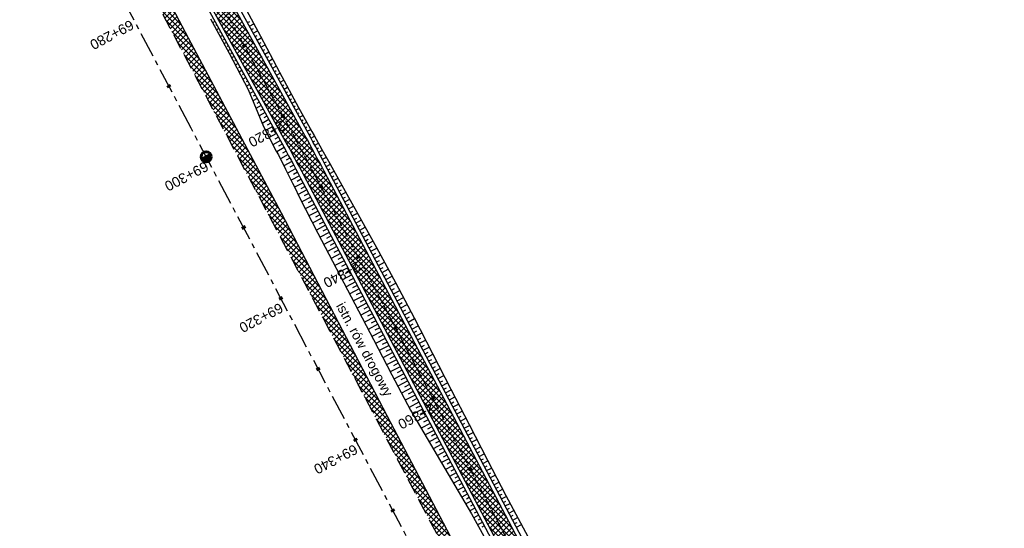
# Model space of a CAD drawing. Header units: metres. Extents: x 7529682 to 7533704, y 5721210 to 5727842.
# Tile 22 of 64: x 7530998 to 7531121, y 5725257 to 5725321. Entities that reach past the tile are written whole.
import ezdxf

# ---------------------------------------------------------------- set-up
doc = ezdxf.new("R2010")
doc.units = ezdxf.units.M
doc.linetypes.add('CENTER', pattern=[50.8, 31.75, -6.35, 6.35, -6.35])
doc.linetypes.add('HIDDEN', pattern=[9.525, 6.35, -3.175])
for name, color, linetype in [('C-DROGI-SYTUACJA-ETYKIETY', 7, 'Continuous'), ('D-hatch-pobocza', 131, 'Continuous'), ('D-pobocza', 7, 'Continuous'), ('D-skarpa', 7, 'Continuous'), ('D-skarpa-kreskowanie', 7, 'Continuous')]:
    doc.layers.add(name, color=color, linetype=linetype)
doc.layers.add('D-hatch-ciag-pieszo-rowerowy', color=7, linetype='Continuous', lineweight=13, true_color=0xff9f80)
for name, color, linetype, lineweight in [('D-krawędzie', 7, 'Continuous', 30), ('D-obrzeża', 7, 'Continuous', 30), ('D-opisy', 7, 'Continuous', 30), ('D-oś', 10, 'CENTER', 30)]:
    doc.layers.add(name, color=color, linetype=linetype, lineweight=lineweight)
doc.layers.add('poprzeczki', color=7, linetype='Continuous', true_color=0x0000c7)
doc.styles.get("Standard").update_dxf_attribs({"font": 'arial.ttf'})
pattern_1 = [(45, (0, 0), (-0.33675960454, 0.33675960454), []), (135, (0, 0), (-0.33675960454, -0.33675960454), [])]

# ---------------------------------------------------------------- blocks, each defined once
blk = doc.blocks.new('kilometraz')
at = {"linetype": 'ByBlock', "lineweight": -2}
blk.add_hatch(color=0, dxfattribs=at).paths.add_polyline_path([(0, -0.28125, 0.41421356), (0.28125, 0, 0.41421356), (0, 0.28125)])
at = {"color": 0, "linetype": 'ByBlock', "lineweight": -2}
blk.add_line((0, 0.28125), (0, -0.28125), dxfattribs=at)
blk.add_circle((0, 0), 0.28125, dxfattribs=at)
blk = doc.blocks.new('AeccTickLine')
at = {"color": 0, "linetype": 'ByBlock', "lineweight": -2}
blk.add_line((0, 1), (0, -1), dxfattribs=at)

msp = doc.modelspace()

# ---------------------------------------------------------------- hatches: boundary and pattern name
at = {"layer": 'D-hatch-ciag-pieszo-rowerowy'}
h = msp.add_hatch(dxfattribs=at)
h.set_pattern_fill('ANSI37', color=256, scale=0.15, style=0)
h.set_pattern_definition(pattern_1)
h.paths.add_polyline_path([(7531004.68, 5725360.68), (7531003.47, 5725360.29), (7531020.53, 5725328, 0.004067), (7531022.84, 5725323.71), (7531032.81, 5725305.57, -0.004228), (7531035.21, 5725301.1), (7531043.69, 5725285.03), (7531044.82, 5725285.57), (7531036.31, 5725301.7, 0.004228), (7531033.91, 5725306.16), (7531023.95, 5725324.3, -0.004067), (7531021.63, 5725328.6)])
h.paths.add_polyline_path([(7531003.47, 5725360.29), (7531002.27, 5725359.89), (7531019.43, 5725327.41, 0.004067), (7531021.74, 5725323.12), (7531031.71, 5725304.98, -0.004228), (7531034.11, 5725300.51), (7531042.56, 5725284.5), (7531043.69, 5725285.03), (7531035.21, 5725301.1, 0.004228), (7531032.81, 5725305.57), (7531022.84, 5725323.71, -0.004067), (7531020.53, 5725328)])
h = msp.add_hatch(dxfattribs=at)
h.set_pattern_fill('ANSI37', color=256, scale=0.15, style=0)
h.set_pattern_definition(pattern_1)
h.paths.add_polyline_path([(7531044.82, 5725285.57), (7531043.69, 5725285.03), (7531059.94, 5725254.22, -0.004401), (7531062.37, 5725249.53), (7531071.71, 5725231.04, 0.004122), (7531073.98, 5725226.64), (7531080.59, 5725214.07), (7531081.74, 5725214.58), (7531075.09, 5725227.22, -0.004122), (7531072.82, 5725231.61), (7531063.48, 5725250.1, 0.004401), (7531061.05, 5725254.8)])
h.paths.add_polyline_path([(7531043.69, 5725285.03), (7531042.56, 5725284.5), (7531058.83, 5725253.65, -0.004401), (7531061.26, 5725248.96), (7531070.6, 5725230.47, 0.004122), (7531072.86, 5725226.07), (7531079.44, 5725213.57), (7531080.59, 5725214.07), (7531073.98, 5725226.64, -0.004122), (7531071.71, 5725231.04), (7531062.37, 5725249.53, 0.004401), (7531059.94, 5725254.22)])
at = {"layer": 'D-hatch-pobocza'}
h = msp.add_hatch(dxfattribs=at)
h.set_pattern_fill('ANSI37', color=256, scale=0.15, style=0)
h.set_pattern_definition(pattern_1)
h.paths.add_polyline_path([(7531057.01, 5725246.72), (7531044.19, 5725271.11), (7531030.97, 5725296.42), (7531019.37, 5725318.31), (7531007.54, 5725340.71), (7530994.47, 5725365.47), (7530982.58, 5725387.65), (7530971.81, 5725408.22), (7530959.96, 5725430.76), (7530944.54, 5725460.14), (7530935.92, 5725477.07), (7530923.1, 5725500.31), (7530908, 5725529.49), (7530889.66, 5725563.38), (7530889.59, 5725561.26), (7530918.17, 5725507.18), (7530950.16, 5725446.31), (7530993.42, 5725364.26), (7531022.77, 5725308.72), (7531053.81, 5725249.87), (7531081.17, 5725197.87), (7531103.9, 5725154.54), (7531128.12, 5725108.45), (7531149.32, 5725068.21), (7531151.44, 5725067.36), (7531152, 5725067.29), (7531141.2, 5725086.69), (7531129.87, 5725108.78), (7531118.46, 5725130.11), (7531107.39, 5725151.39), (7531095.36, 5725174.01), (7531083.61, 5725196.49), (7531071.56, 5725218.8)])

# ---------------------------------------------------------------- linework, layer by layer
at = {"layer": 'D-krawędzie', "linetype": 'HIDDEN', "ltscale": 0.3, "flags": 128}
msp.add_lwpolyline([(7530572.01, 5726166.06), (7530599.74, 5726113.52), (7530641.56, 5726032.01), (7530660.96, 5725995.07), (7530689.13, 5725941.54), (7530707.34, 5725907.03), (7530725.26, 5725873.09), (7530743.97, 5725837.65), (7530770.53, 5725787.12), (7530787.86, 5725754.27), (7530809.9, 5725712.54), (7530824.74, 5725684.39), (7530840.86, 5725653.69), (7530860.68, 5725616.15), (7530865.28, 5725607.39), (7530878.05, 5725583.08), (7530918.17, 5725507.18), (7530950.16, 5725446.31), (7530993.42, 5725364.26), (7531022.77, 5725308.72), (7531053.81, 5725249.87), (7531081.17, 5725197.87), (7531103.9, 5725154.54), (7531128.12, 5725108.45), (7531149.3, 5725068.25), (7531167.38, 5725033.77), (7531197.16, 5724976.99), (7531228.15, 5724918.03), (7531253.15, 5724870.49), (7531286.8, 5724806.65), (7531306.74, 5724768.66), (7531335.09, 5724714.65), (7531357.32, 5724672.44), (7531373.64, 5724641.45), (7531392.16, 5724606), (7531418.48, 5724555.85), (7531439.73, 5724515.58), (7531476.36, 5724446.19), (7531491.8, 5724416.76), (7531531.9, 5724339.93), (7531557.23, 5724291.66), (7531569.85, 5724267.58), (7531591.38, 5724226.55), (7531610, 5724191.1), (7531616.88, 5724178), (7531629.98, 5724153.03), (7531641.01, 5724132.02), (7531664.91, 5724087.62), (7531677.64, 5724064.79), (7531683.11, 5724054.99), (7531686.75, 5724048.18), (7531695.45, 5724031.7), (7531703.75, 5724015.92), (7531709.21, 5724005.51), (7531719.39, 5723986.15), (7531726.3, 5723973), (7531732.74, 5723960.74), (7531735.13, 5723956.19)], dxfattribs=at)
at = {"layer": 'D-obrzeża'}
for points in [[(7531164.32, 5725069.74), (7531163.36, 5725071.53), (7531162.18, 5725071.11, -0.373479), (7531159.74, 5725072.06), (7531157.82, 5725075.71, 0.068604), (7531155.43, 5725079.04), (7531152.26, 5725082.38, -0.075217), (7531147.13, 5725089.74), (7531137.49, 5725109.26, 0.008945), (7531132.57, 5725118.8), (7531111.23, 5725158.4), (7531088.49, 5725201.74), (7531075.09, 5725227.22, -0.004122), (7531072.82, 5725231.61), (7531063.48, 5725250.1, 0.004401), (7531061.05, 5725254.8), (7531036.31, 5725301.7, 0.004228), (7531033.91, 5725306.16), (7531023.95, 5725324.3, -0.004067)], [(7531021.74, 5725323.12), (7531031.71, 5725304.98, -0.004228), (7531034.11, 5725300.51), (7531058.83, 5725253.65, -0.004401), (7531061.26, 5725248.96), (7531070.6, 5725230.47, 0.004122), (7531072.86, 5725226.07), (7531086.28, 5725200.58), (7531109.01, 5725157.24), (7531130.34, 5725117.67, -0.009012), (7531135.3, 5725108.06), (7531145.04, 5725088.32, 0.075286), (7531150.17, 5725080.95), (7531153.38, 5725077.57, -0.068604), (7531155.77, 5725074.24), (7531156.91, 5725072.06), (7531159.32, 5725067.48)]]:
    msp.add_lwpolyline(points, format="xyb", dxfattribs=at)
at = {"layer": 'D-oś', "ltscale": 0.1}
msp.add_lwpolyline([(7531164.28, 5725032.14), (7531146.2, 5725066.62), (7531125.03, 5725106.82), (7531100.8, 5725152.91), (7531078.07, 5725196.25), (7531050.71, 5725248.24), (7531019.67, 5725307.08), (7530990.32, 5725362.63), (7530947.07, 5725444.68), (7530915.08, 5725505.55), (7530874.95, 5725581.45)], dxfattribs=at)
at = {"layer": 'D-oś', "ltscale": 0.03}
msp.add_lwpolyline([(7531022.84, 5725323.71), (7531032.81, 5725305.57, -0.004228), (7531035.21, 5725301.1), (7531059.94, 5725254.22, -0.004401), (7531062.37, 5725249.53), (7531071.71, 5725231.04, 0.004122), (7531073.98, 5725226.64), (7531073.98, 5725226.64), (7531087.38, 5725201.16), (7531110.12, 5725157.82), (7531131.46, 5725118.23, -0.008978), (7531136.4, 5725108.66), (7531146.08, 5725089.03, 0.075252), (7531151.22, 5725081.67), (7531154.31, 5725078.4, -0.068936), (7531156.87, 5725074.83), (7531166.99, 5725055.55, -0.068732)], format="xyb", dxfattribs=at)
at = {"layer": 'D-pobocza'}
msp.add_lwpolyline([(7531149.32, 5725068.21), (7531151.44, 5725067.36), (7531152, 5725067.29), (7531141.2, 5725086.69), (7531129.87, 5725108.78), (7531118.46, 5725130.11), (7531107.39, 5725151.39), (7531095.36, 5725174.01), (7531083.61, 5725196.49), (7531071.56, 5725218.8), (7531057.01, 5725246.72), (7531044.19, 5725271.11), (7531030.97, 5725296.42), (7531019.37, 5725318.31), (7531007.54, 5725340.71), (7530994.47, 5725365.47), (7530982.58, 5725387.65), (7530971.81, 5725408.22), (7530959.96, 5725430.76), (7530944.54, 5725460.14), (7530935.92, 5725477.07), (7530923.1, 5725500.31), (7530908, 5725529.49), (7530889.66, 5725563.38)], dxfattribs=at)
for points in [[(7531164.78, 5725069.95), (7531163.59, 5725072.15), (7531162.01, 5725071.58, -0.373479), (7531160.18, 5725072.3), (7531158.23, 5725076, 0.068604), (7531155.84, 5725079.33), (7531152.68, 5725082.67, -0.075201), (7531147.55, 5725090.03), (7531137.93, 5725109.51, 0.008929), (7531133.02, 5725119.03), (7531111.67, 5725158.63), (7531088.93, 5725201.97), (7531075.53, 5725227.45, -0.004122), (7531073.26, 5725231.84), (7531063.92, 5725250.33, 0.004401), (7531061.5, 5725255.03), (7531036.75, 5725301.93, 0.004228), (7531034.35, 5725306.4), (7531024.39, 5725324.54, -0.004067)], [(7531021.3, 5725322.88), (7531031.27, 5725304.74, -0.004228), (7531033.67, 5725300.27), (7531058.39, 5725253.42, -0.004401), (7531060.81, 5725248.73), (7531070.15, 5725230.24, 0.004122), (7531072.42, 5725225.84), (7531085.83, 5725200.34), (7531108.57, 5725157.01), (7531129.89, 5725117.44, -0.009025), (7531134.86, 5725107.82), (7531144.62, 5725088.04, 0.075299), (7531149.75, 5725080.67), (7531152.97, 5725077.27, -0.068604), (7531155.36, 5725073.94), (7531156.47, 5725071.83), (7531158.84, 5725067.32)]]:
    msp.add_lwpolyline(points, format="xyb", dxfattribs=at)
at = {"layer": 'D-skarpa', "linetype": 'Continuous'}
msp.add_lwpolyline([(7531026.04, 5725322.9), (7531028.35, 5725318.59), (7531030.74, 5725314.07), (7531033.09, 5725309.66), (7531034.78, 5725306.65), (7531035.05, 5725306.17), (7531036.04, 5725304.41), (7531037.03, 5725302.66), (7531037.29, 5725302.2), (7531042.85, 5725292.15), (7531045.24, 5725287.76), (7531047.58, 5725283.34), (7531049.87, 5725278.89), (7531052.14, 5725274.44), (7531054.43, 5725270), (7531056.73, 5725265.56), (7531059.04, 5725261.12), (7531062.11, 5725255.37, -0.003818)], format="xyb", dxfattribs=at)
msp.add_lwpolyline([(7531022.1, 5725320.73), (7531024.42, 5725316.43), (7531026.81, 5725311.91), (7531028.72, 5725307.26), (7531030.33, 5725304.21), (7531030.59, 5725303.72), (7531031.49, 5725301.96), (7531032.37, 5725300.19), (7531032.6, 5725299.72), (7531033.24, 5725298.39), (7531035.53, 5725293.94), (7531040.17, 5725285.09), (7531042.49, 5725280.66), (7531044.78, 5725276.21), (7531047.12, 5725271.79), (7531054.75, 5725258.86), (7531057.16, 5725254.48)], dxfattribs=at)
at = {"layer": 'D-skarpa-kreskowanie', "linetype": 'Continuous'}
for p, q in [((7531022.66, 5725320.41, 107.94), (7531022.36, 5725320.25, 107.71)), ((7531026.73, 5725320.27, 108.08), (7531027.01, 5725320.42, 107.87)), ((7531022.9, 5725319.97, 107.94), (7531022.75, 5725319.89, 107.83)), ((7531023.14, 5725319.54, 107.94), (7531022.84, 5725319.37, 107.71)), ((7531026.97, 5725319.83, 108.08), (7531027.52, 5725320.13, 107.66)), ((7531027.21, 5725319.39, 108.08), (7531027.48, 5725319.54, 107.87)), ((7531027.45, 5725318.96, 108.08), (7531027.99, 5725319.25, 107.67)), ((7531023.38, 5725319.1, 107.95), (7531023.23, 5725319.01, 107.83)), ((7531023.62, 5725318.66, 107.95), (7531023.31, 5725318.49, 107.71)), ((7531023.86, 5725318.22, 107.95), (7531023.71, 5725318.13, 107.83)), ((7531027.69, 5725318.52, 108.08), (7531027.96, 5725318.66, 107.88)), ((7531027.93, 5725318.08, 108.08), (7531028.46, 5725318.37, 107.68)), ((7531024.1, 5725317.78, 107.95), (7531023.79, 5725317.61, 107.71)), ((7531024.34, 5725317.34, 107.95), (7531024.18, 5725317.26, 107.83)), ((7531024.58, 5725316.91, 107.95), (7531024.26, 5725316.73, 107.71)), ((7531028.17, 5725317.64, 108.08), (7531028.44, 5725317.78, 107.89)), ((7531028.41, 5725317.2, 108.08), (7531028.93, 5725317.49, 107.69)), ((7531028.66, 5725316.76, 108.08), (7531028.91, 5725316.9, 107.89)), ((7531024.83, 5725316.47, 107.95), (7531024.66, 5725316.38, 107.83)), ((7531025.07, 5725316.03, 107.95), (7531024.73, 5725315.85, 107.7)), ((7531025.31, 5725315.59, 107.95), (7531025.14, 5725315.5, 107.82)), ((7531028.9, 5725316.33, 108.08), (7531029.4, 5725316.6, 107.7)), ((7531029.14, 5725315.89, 108.08), (7531029.38, 5725316.02, 107.9)), ((7531029.38, 5725315.45, 108.08), (7531029.86, 5725315.72, 107.71)), ((7531025.55, 5725315.15, 107.95), (7531025.2, 5725314.96, 107.69)), ((7531025.79, 5725314.71, 107.95), (7531025.61, 5725314.62, 107.82)), ((7531026.03, 5725314.28, 107.95), (7531025.67, 5725314.08, 107.68)), ((7531029.62, 5725315.01, 108.08), (7531029.86, 5725315.14, 107.9)), ((7531029.86, 5725314.57, 108.08), (7531030.33, 5725314.83, 107.72)), ((7531030.1, 5725314.13, 108.08), (7531030.33, 5725314.26, 107.91)), ((7531026.27, 5725313.84, 107.95), (7531026.09, 5725313.74, 107.81)), ((7531026.51, 5725313.4, 107.95), (7531026.14, 5725313.19, 107.67)), ((7531030.34, 5725313.7, 108.08), (7531030.8, 5725313.95, 107.73)), ((7531030.58, 5725313.26, 108.08), (7531030.81, 5725313.38, 107.91)), ((7531030.82, 5725312.82, 108.08), (7531031.27, 5725313.07, 107.74)), ((7531026.75, 5725312.96, 107.95), (7531026.56, 5725312.86, 107.81)), ((7531026.99, 5725312.52, 107.95), (7531026.6, 5725312.31, 107.66)), ((7531027.23, 5725312.09, 107.95), (7531027.03, 5725311.98, 107.8)), ((7531031.06, 5725312.38, 108.08), (7531031.28, 5725312.5, 107.92)), ((7531031.3, 5725311.94, 108.08), (7531031.74, 5725312.18, 107.75)), ((7531027.47, 5725311.65, 107.95), (7531027.02, 5725311.4, 107.61)), ((7531027.95, 5725310.77, 107.95), (7531027.41, 5725310.47, 107.54)), ((7531027.71, 5725311.21, 107.95), (7531027.46, 5725311.07, 107.76)), ((7531031.54, 5725311.51, 108.08), (7531031.76, 5725311.62, 107.92)), ((7531031.79, 5725311.07, 108.08), (7531032.21, 5725311.3, 107.76)), ((7531032.03, 5725310.63, 108.08), (7531032.24, 5725310.74, 107.92)), ((7531028.44, 5725309.89, 107.95), (7531027.79, 5725309.54, 107.46)), ((7531028.2, 5725310.33, 107.95), (7531027.9, 5725310.17, 107.73)), ((7531028.68, 5725309.46, 107.95), (7531028.33, 5725309.26, 107.69)), ((7531032.27, 5725310.19, 108.08), (7531032.68, 5725310.42, 107.77)), ((7531032.51, 5725309.75, 108.08), (7531032.71, 5725309.87, 107.93)), ((7531032.75, 5725309.31, 108.08), (7531033.16, 5725309.54, 107.77)), ((7531028.92, 5725309.02, 107.95), (7531028.17, 5725308.61, 107.38)), ((7531029.4, 5725308.14, 107.95), (7531028.55, 5725307.67, 107.31)), ((7531029.16, 5725308.58, 107.95), (7531028.76, 5725308.36, 107.65)), ((7531032.99, 5725308.88, 108.08), (7531033.2, 5725308.99, 107.93)), ((7531033.23, 5725308.44, 108.08), (7531033.65, 5725308.67, 107.77)), ((7531033.47, 5725308, 108.08), (7531033.68, 5725308.12, 107.92)), ((7531029.88, 5725307.27, 107.95), (7531028.98, 5725306.77, 107.27)), ((7531029.64, 5725307.7, 107.95), (7531029.19, 5725307.46, 107.61)), ((7531033.71, 5725307.56, 108.08), (7531034.14, 5725307.8, 107.76)), ((7531033.95, 5725307.12, 108.08), (7531034.17, 5725307.24, 107.92)), ((7531034.19, 5725306.69, 108.08), (7531034.63, 5725306.92, 107.75)), ((7531030.36, 5725306.39, 107.95), (7531029.45, 5725305.89, 107.26)), ((7531030.12, 5725306.83, 107.95), (7531029.67, 5725306.58, 107.61)), ((7531030.6, 5725305.95, 107.95), (7531030.14, 5725305.7, 107.6)), ((7531034.43, 5725306.25, 108.08), (7531034.65, 5725306.37, 107.92)), ((7531034.67, 5725305.81, 108.08), (7531035.12, 5725306.05, 107.74)), ((7531030.84, 5725305.51, 107.95), (7531029.91, 5725305, 107.25)), ((7531031.33, 5725304.64, 107.95), (7531030.38, 5725304.12, 107.23)), ((7531031.08, 5725305.07, 107.95), (7531030.62, 5725304.82, 107.6)), ((7531034.91, 5725305.37, 108.08), (7531035.14, 5725305.49, 107.91)), ((7531035.15, 5725304.93, 108.08), (7531035.61, 5725305.18, 107.73)), ((7531035.39, 5725304.49, 108.08), (7531035.62, 5725304.62, 107.9)), ((7531031.8, 5725303.76, 107.95), (7531030.84, 5725303.23, 107.22)), ((7531031.57, 5725304.2, 107.95), (7531031.09, 5725303.94, 107.59)), ((7531032.04, 5725303.32, 107.95), (7531031.55, 5725303.05, 107.58)), ((7531035.63, 5725304.05, 108.08), (7531036.1, 5725304.31, 107.72)), ((7531035.86, 5725303.61, 108.08), (7531036.11, 5725303.74, 107.9)), ((7531036.1, 5725303.17, 108.08), (7531036.59, 5725303.43, 107.71)), ((7531032.28, 5725302.88, 107.95), (7531031.29, 5725302.35, 107.21)), ((7531032.75, 5725302, 107.95), (7531031.74, 5725301.46, 107.19)), ((7531032.52, 5725302.44, 107.95), (7531032.02, 5725302.17, 107.58)), ((7531036.33, 5725302.73, 108.08), (7531036.59, 5725302.86, 107.89)), ((7531036.57, 5725302.29, 108.08), (7531037.09, 5725302.56, 107.69)), ((7531036.8, 5725301.84, 108.08), (7531037.06, 5725301.98, 107.88)), ((7531033.23, 5725301.12, 107.95), (7531032.19, 5725300.56, 107.17)), ((7531032.99, 5725301.56, 107.95), (7531032.48, 5725301.28, 107.57)), ((7531037.03, 5725301.4, 108.08), (7531037.57, 5725301.68, 107.68)), ((7531037.27, 5725300.96, 108.08), (7531037.54, 5725301.1, 107.88)), ((7531037.5, 5725300.52, 108.08), (7531038.05, 5725300.81, 107.67)), ((7531033.69, 5725300.23, 107.95), (7531032.62, 5725299.67, 107.15)), ((7531033.46, 5725300.67, 107.95), (7531032.93, 5725300.4, 107.55)), ((7531033.93, 5725299.79, 107.95), (7531033.38, 5725299.5, 107.54)), ((7531037.73, 5725300.07, 108.08), (7531038.02, 5725300.22, 107.87)), ((7531037.97, 5725299.63, 108.08), (7531038.54, 5725299.93, 107.65)), ((7531034.16, 5725299.35, 107.95), (7531033.06, 5725298.77, 107.12)), ((7531034.63, 5725298.46, 107.95), (7531033.51, 5725297.87, 107.11)), ((7531034.39, 5725298.91, 107.95), (7531033.83, 5725298.61, 107.53)), ((7531038.2, 5725299.19, 108.08), (7531038.49, 5725299.34, 107.86)), ((7531038.43, 5725298.75, 108.08), (7531039.02, 5725299.06, 107.64)), ((7531038.67, 5725298.31, 108.08), (7531038.97, 5725298.46, 107.86)), ((7531035.09, 5725297.58, 107.95), (7531033.96, 5725296.98, 107.1)), ((7531034.86, 5725298.02, 107.95), (7531034.3, 5725297.72, 107.53)), ((7531035.33, 5725297.14, 107.95), (7531034.76, 5725296.84, 107.52)), ((7531038.9, 5725297.86, 108.08), (7531039.51, 5725298.18, 107.62)), ((7531039.13, 5725297.42, 108.08), (7531039.44, 5725297.58, 107.85)), ((7531039.37, 5725296.98, 108.08), (7531039.99, 5725297.31, 107.61)), ((7531035.56, 5725296.69, 107.95), (7531034.42, 5725296.09, 107.09)), ((7531036.03, 5725295.81, 107.95), (7531034.88, 5725295.21, 107.09)), ((7531035.79, 5725296.25, 107.95), (7531035.22, 5725295.95, 107.52)), ((7531039.6, 5725296.54, 108.08), (7531039.92, 5725296.7, 107.84)), ((7531039.83, 5725296.09, 108.08), (7531040.48, 5725296.43, 107.6)), ((7531040.07, 5725295.65, 108.08), (7531040.39, 5725295.82, 107.84)), ((7531036.49, 5725294.93, 107.95), (7531035.34, 5725294.32, 107.08)), ((7531036.26, 5725295.37, 107.95), (7531035.69, 5725295.06, 107.52)), ((7531040.3, 5725295.21, 108.08), (7531040.96, 5725295.56, 107.58)), ((7531040.53, 5725294.77, 108.08), (7531040.87, 5725294.94, 107.83)), ((7531040.77, 5725294.33, 108.08), (7531041.45, 5725294.68, 107.57)), ((7531036.96, 5725294.04, 107.95), (7531035.8, 5725293.43, 107.08)), ((7531036.73, 5725294.48, 107.95), (7531036.15, 5725294.18, 107.52)), ((7531037.19, 5725293.6, 107.95), (7531036.61, 5725293.29, 107.51)), ((7531041, 5725293.88, 108.08), (7531041.34, 5725294.06, 107.82)), ((7531041.23, 5725293.44, 108.08), (7531041.93, 5725293.81, 107.56)), ((7531037.43, 5725293.16, 107.95), (7531036.27, 5725292.54, 107.08)), ((7531037.89, 5725292.27, 107.95), (7531036.73, 5725291.66, 107.07)), ((7531037.66, 5725292.71, 107.95), (7531037.08, 5725292.41, 107.51)), ((7531041.47, 5725293, 108.08), (7531041.82, 5725293.18, 107.82)), ((7531041.7, 5725292.56, 108.08), (7531042.41, 5725292.93, 107.54)), ((7531041.93, 5725292.11, 108.08), (7531042.3, 5725292.3, 107.81)), ((7531038.36, 5725291.39, 107.95), (7531037.19, 5725290.77, 107.07)), ((7531038.13, 5725291.83, 107.95), (7531037.54, 5725291.52, 107.51)), ((7531038.59, 5725290.95, 107.95), (7531038.01, 5725290.64, 107.51)), ((7531042.17, 5725291.67, 108.08), (7531042.9, 5725292.06, 107.53)), ((7531042.4, 5725291.23, 108.08), (7531042.77, 5725291.42, 107.8)), ((7531042.63, 5725290.79, 108.08), (7531043.38, 5725291.18, 107.52)), ((7531038.83, 5725290.5, 107.95), (7531037.66, 5725289.89, 107.07)), ((7531039.06, 5725290.06, 107.95), (7531038.48, 5725289.75, 107.51)), ((7531042.87, 5725290.35, 108.08), (7531043.24, 5725290.54, 107.8)), ((7531043.1, 5725289.9, 108.08), (7531043.86, 5725290.3, 107.51)), ((7531043.33, 5725289.46, 108.08), (7531043.71, 5725289.66, 107.79)), ((7531039.29, 5725289.62, 107.95), (7531038.12, 5725289, 107.07)), ((7531039.76, 5725288.73, 107.95), (7531038.59, 5725288.12, 107.07)), ((7531039.53, 5725289.18, 107.95), (7531038.94, 5725288.87, 107.51)), ((7531043.57, 5725289.02, 108.08), (7531044.34, 5725289.42, 107.5)), ((7531043.8, 5725288.58, 108.08), (7531044.19, 5725288.78, 107.79)), ((7531044.03, 5725288.13, 108.08), (7531044.81, 5725288.55, 107.49)), ((7531040.23, 5725287.85, 107.95), (7531039.05, 5725287.23, 107.07)), ((7531039.99, 5725288.29, 107.95), (7531039.41, 5725287.98, 107.51)), ((7531040.46, 5725287.41, 107.95), (7531039.87, 5725287.1, 107.51)), ((7531044.27, 5725287.69, 108.08), (7531044.66, 5725287.9, 107.79)), ((7531044.5, 5725287.25, 108.08), (7531045.29, 5725287.67, 107.48)), ((7531040.69, 5725286.97, 107.95), (7531039.52, 5725286.34, 107.06)), ((7531041.16, 5725286.08, 107.95), (7531039.98, 5725285.46, 107.06)), ((7531040.93, 5725286.52, 107.95), (7531040.34, 5725286.21, 107.51)), ((7531044.73, 5725286.81, 108.08), (7531045.13, 5725287.02, 107.78)), ((7531044.97, 5725286.36, 108.08), (7531045.76, 5725286.78, 107.48)), ((7531045.2, 5725285.92, 108.08), (7531045.6, 5725286.13, 107.78)), ((7531041.63, 5725285.2, 107.95), (7531040.44, 5725284.57, 107.06)), ((7531041.39, 5725285.64, 107.95), (7531040.8, 5725285.33, 107.51)), ((7531041.86, 5725284.75, 107.95), (7531041.27, 5725284.44, 107.5)), ((7531045.43, 5725285.48, 108.08), (7531046.23, 5725285.9, 107.48)), ((7531045.67, 5725285.04, 108.08), (7531046.06, 5725285.25, 107.78)), ((7531045.9, 5725284.6, 108.08), (7531046.7, 5725285.02, 107.48)), ((7531042.09, 5725284.31, 107.95), (7531040.91, 5725283.69, 107.06)), ((7531042.33, 5725283.87, 107.95), (7531041.73, 5725283.56, 107.5)), ((7531046.13, 5725284.15, 108.08), (7531046.53, 5725284.36, 107.78)), ((7531046.37, 5725283.71, 108.08), (7531047.16, 5725284.13, 107.48)), ((7531046.6, 5725283.27, 108.08), (7531047, 5725283.48, 107.78)), ((7531042.56, 5725283.43, 107.95), (7531041.37, 5725282.8, 107.05)), ((7531043.03, 5725282.54, 107.95), (7531041.83, 5725281.91, 107.05)), ((7531042.79, 5725282.99, 107.95), (7531042.2, 5725282.67, 107.5)), ((7531046.83, 5725282.83, 108.08), (7531047.63, 5725283.25, 107.48)), ((7531047.07, 5725282.38, 108.08), (7531047.46, 5725282.59, 107.78)), ((7531047.3, 5725281.94, 108.08), (7531048.09, 5725282.36, 107.49)), ((7531043.49, 5725281.66, 107.95), (7531042.29, 5725281.03, 107.05)), ((7531043.26, 5725282.1, 107.95), (7531042.66, 5725281.79, 107.5)), ((7531043.73, 5725281.22, 107.95), (7531043.13, 5725280.9, 107.5)), ((7531047.53, 5725281.5, 108.08), (7531047.92, 5725281.71, 107.79)), ((7531047.77, 5725281.06, 108.08), (7531048.54, 5725281.47, 107.49)), ((7531043.96, 5725280.77, 107.95), (7531042.75, 5725280.14, 107.04)), ((7531044.43, 5725279.89, 107.95), (7531043.21, 5725279.25, 107.04)), ((7531044.19, 5725280.33, 107.95), (7531043.59, 5725280.01, 107.5)), ((7531048, 5725280.62, 108.08), (7531048.39, 5725280.82, 107.79)), ((7531048.23, 5725280.17, 108.08), (7531049, 5725280.58, 107.5)), ((7531048.47, 5725279.73, 108.08), (7531048.85, 5725279.93, 107.79)), ((7531044.89, 5725279.01, 107.95), (7531043.67, 5725278.36, 107.03)), ((7531044.66, 5725279.45, 107.95), (7531044.05, 5725279.13, 107.49)), ((7531045.13, 5725278.56, 107.95), (7531044.51, 5725278.24, 107.49)), ((7531048.7, 5725279.29, 108.08), (7531049.46, 5725279.69, 107.51)), ((7531048.93, 5725278.85, 108.08), (7531049.31, 5725279.05, 107.8)), ((7531049.17, 5725278.4, 108.08), (7531049.91, 5725278.8, 107.52)), ((7531045.36, 5725278.12, 107.95), (7531044.13, 5725277.47, 107.03)), ((7531045.59, 5725277.68, 107.95), (7531044.98, 5725277.35, 107.49)), ((7531049.4, 5725277.96, 108.08), (7531049.77, 5725278.16, 107.8)), ((7531049.63, 5725277.52, 108.08), (7531050.37, 5725277.91, 107.53)), ((7531045.83, 5725277.24, 107.95), (7531044.59, 5725276.58, 107.02)), ((7531046.29, 5725276.35, 107.95), (7531045.05, 5725275.7, 107.02)), ((7531046.06, 5725276.79, 107.95), (7531045.44, 5725276.47, 107.48)), ((7531049.87, 5725277.08, 108.08), (7531050.23, 5725277.27, 107.81)), ((7531050.1, 5725276.64, 108.08), (7531050.82, 5725277.02, 107.54)), ((7531050.33, 5725276.19, 108.08), (7531050.69, 5725276.38, 107.81)), ((7531050.57, 5725275.75, 108.08), (7531051.28, 5725276.13, 107.54)), ((7531046.76, 5725275.47, 107.95), (7531045.52, 5725274.82, 107.02)), ((7531046.53, 5725275.91, 107.95), (7531045.91, 5725275.58, 107.48)), ((7531046.99, 5725275.02, 107.95), (7531046.37, 5725274.7, 107.48)), ((7531050.8, 5725275.31, 108.08), (7531051.15, 5725275.49, 107.81)), ((7531051.03, 5725274.87, 108.08), (7531051.73, 5725275.24, 107.55)), ((7531047.22, 5725274.58, 107.95), (7531045.99, 5725273.93, 107.02)), ((7531047.69, 5725273.7, 107.95), (7531046.46, 5725273.05, 107.02)), ((7531047.46, 5725274.14, 107.95), (7531046.84, 5725273.82, 107.49)), ((7531051.27, 5725274.42, 108.08), (7531051.61, 5725274.61, 107.82)), ((7531051.5, 5725273.98, 108.08), (7531052.19, 5725274.34, 107.56)), ((7531051.73, 5725273.54, 108.08), (7531052.07, 5725273.72, 107.82)), ((7531048.16, 5725272.81, 107.95), (7531046.93, 5725272.16, 107.02)), ((7531047.92, 5725273.26, 107.95), (7531047.31, 5725272.93, 107.49)), ((7531051.97, 5725273.1, 108.08), (7531052.64, 5725273.46, 107.57)), ((7531052.2, 5725272.66, 108.08), (7531052.54, 5725272.83, 107.83)), ((7531052.43, 5725272.21, 108.08), (7531053.1, 5725272.57, 107.57)), ((7531048.62, 5725271.93, 107.95), (7531047.42, 5725271.29, 107.04)), ((7531048.39, 5725272.37, 107.95), (7531047.78, 5725272.05, 107.49)), ((7531048.86, 5725271.49, 107.95), (7531048.27, 5725271.17, 107.5)), ((7531052.67, 5725271.77, 108.08), (7531053, 5725271.95, 107.83)), ((7531052.9, 5725271.33, 108.08), (7531053.56, 5725271.68, 107.58)), ((7531049.09, 5725271.04, 107.95), (7531047.93, 5725270.43, 107.07)), ((7531049.56, 5725270.16, 107.95), (7531048.44, 5725269.57, 107.1)), ((7531049.32, 5725270.6, 107.95), (7531048.75, 5725270.3, 107.52)), ((7531053.13, 5725270.89, 108.08), (7531053.46, 5725271.06, 107.83)), ((7531053.37, 5725270.44, 108.08), (7531054.02, 5725270.79, 107.59)), ((7531053.6, 5725270, 108.08), (7531053.92, 5725270.17, 107.83)), ((7531050.02, 5725269.28, 107.95), (7531048.94, 5725268.71, 107.14)), ((7531049.79, 5725269.72, 107.95), (7531049.24, 5725269.43, 107.53)), ((7531050.26, 5725268.83, 107.95), (7531049.73, 5725268.55, 107.55)), ((7531053.83, 5725269.56, 108.08), (7531054.48, 5725269.9, 107.59)), ((7531054.07, 5725269.12, 108.08), (7531054.39, 5725269.29, 107.84)), ((7531054.3, 5725268.68, 108.08), (7531054.94, 5725269.01, 107.6)), ((7531050.49, 5725268.39, 107.95), (7531049.45, 5725267.84, 107.17)), ((7531050.96, 5725267.51, 107.95), (7531049.96, 5725266.98, 107.2)), ((7531050.72, 5725267.95, 107.95), (7531050.22, 5725267.68, 107.57)), ((7531054.53, 5725268.23, 108.08), (7531054.85, 5725268.4, 107.84)), ((7531054.76, 5725267.79, 108.08), (7531055.4, 5725268.12, 107.6)), ((7531055, 5725267.35, 108.08), (7531055.31, 5725267.51, 107.84)), ((7531051.42, 5725266.62, 107.95), (7531050.47, 5725266.12, 107.23)), ((7531051.19, 5725267.06, 107.95), (7531050.7, 5725266.81, 107.58)), ((7531055.23, 5725266.91, 108.08), (7531055.86, 5725267.24, 107.61)), ((7531055.46, 5725266.46, 108.08), (7531055.78, 5725266.63, 107.84)), ((7531055.7, 5725266.02, 108.08), (7531056.32, 5725266.35, 107.61)), ((7531051.89, 5725265.74, 107.95), (7531050.98, 5725265.26, 107.26)), ((7531051.66, 5725266.18, 107.95), (7531051.19, 5725265.93, 107.6)), ((7531052.12, 5725265.3, 107.95), (7531051.68, 5725265.06, 107.61)), ((7531055.93, 5725265.58, 108.08), (7531056.24, 5725265.74, 107.85)), ((7531056.16, 5725265.14, 108.08), (7531056.78, 5725265.46, 107.62)), ((7531052.36, 5725264.85, 107.95), (7531051.49, 5725264.39, 107.29)), ((7531052.82, 5725263.97, 107.95), (7531052, 5725263.53, 107.33)), ((7531052.59, 5725264.41, 107.95), (7531052.17, 5725264.19, 107.63)), ((7531056.4, 5725264.7, 108.08), (7531056.7, 5725264.86, 107.85)), ((7531056.63, 5725264.25, 108.08), (7531057.24, 5725264.57, 107.62)), ((7531056.86, 5725263.81, 108.08), (7531057.17, 5725263.97, 107.85)), ((7531053.29, 5725263.08, 107.95), (7531052.5, 5725262.67, 107.36)), ((7531053.06, 5725263.53, 107.95), (7531052.65, 5725263.31, 107.65)), ((7531053.52, 5725262.64, 107.95), (7531053.14, 5725262.44, 107.66)), ((7531057.1, 5725263.37, 108.08), (7531057.7, 5725263.69, 107.62)), ((7531057.33, 5725262.93, 108.08), (7531057.63, 5725263.09, 107.85)), ((7531057.56, 5725262.48, 108.08), (7531058.17, 5725262.8, 107.63)), ((7531053.76, 5725262.2, 107.95), (7531053.01, 5725261.81, 107.39)), ((7531054.22, 5725261.32, 107.95), (7531053.52, 5725260.95, 107.42)), ((7531053.99, 5725261.76, 107.95), (7531053.63, 5725261.57, 107.68)), ((7531057.8, 5725262.04, 108.08), (7531058.1, 5725262.2, 107.85)), ((7531058.03, 5725261.6, 108.08), (7531058.63, 5725261.92, 107.63)), ((7531058.26, 5725261.16, 108.08), (7531058.56, 5725261.31, 107.85)), ((7531054.69, 5725260.43, 107.95), (7531054.03, 5725260.08, 107.45)), ((7531054.46, 5725260.87, 107.95), (7531054.12, 5725260.69, 107.69)), ((7531058.5, 5725260.72, 108.08), (7531059.09, 5725261.03, 107.63)), ((7531058.73, 5725260.27, 108.08), (7531059.03, 5725260.43, 107.85)), ((7531058.96, 5725259.83, 108.08), (7531059.56, 5725260.15, 107.63)), ((7531055.16, 5725259.55, 107.95), (7531054.54, 5725259.22, 107.48)), ((7531054.92, 5725259.99, 107.95), (7531054.6, 5725259.82, 107.71)), ((7531055.39, 5725259.1, 107.95), (7531055.09, 5725258.95, 107.72)), ((7531059.2, 5725259.39, 108.08), (7531059.5, 5725259.55, 107.85)), ((7531059.43, 5725258.95, 108.08), (7531060.03, 5725259.26, 107.62)), ((7531055.62, 5725258.66, 107.95), (7531055.03, 5725258.35, 107.5)), ((7531056.09, 5725257.78, 107.95), (7531055.51, 5725257.47, 107.51)), ((7531055.86, 5725258.22, 107.95), (7531055.56, 5725258.07, 107.73)), ((7531059.66, 5725258.5, 108.08), (7531059.97, 5725258.66, 107.85)), ((7531059.9, 5725258.06, 108.08), (7531060.51, 5725258.38, 107.62)), ((7531060.13, 5725257.62, 108.08), (7531060.44, 5725257.78, 107.85)), ((7531056.32, 5725257.34, 107.95), (7531056.04, 5725257.19, 107.73)), ((7531060.36, 5725257.18, 108.08), (7531060.98, 5725257.5, 107.62))]:
    msp.add_line(p, q, dxfattribs=at)

# ---------------------------------------------------------------- block references
at = {"layer": 'C-DROGI-SYTUACJA-ETYKIETY', "color": 7, "linetype": 'Continuous', "lineweight": 60, "xscale": 0.25, "yscale": 0.25, "zscale": 0.25}
for p, rotation in [((7531016.9, 5725312.32), 297.8496591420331), ((7531026.24, 5725294.64), 297.8127037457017), ((7531030.9, 5725285.79), 297.8127037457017), ((7531035.57, 5725276.95), 297.8127037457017), ((7531040.24, 5725268.1), 297.8127037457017), ((7531044.9, 5725259.26), 297.8127037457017)]:
    msp.add_blockref('AeccTickLine', p, dxfattribs=dict(at, rotation=rotation))
at = {"layer": 'C-DROGI-SYTUACJA-ETYKIETY', "color": 10, "linetype": 'Continuous', "lineweight": 60, "xscale": 2.249999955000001, "yscale": 2.249999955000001, "zscale": 2.249999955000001, "rotation": 297.8127037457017}
msp.add_blockref('kilometraz', (7531021.57, 5725303.48), dxfattribs=at)
at = {"layer": 'poprzeczki', "color": 7, "linetype": 'Continuous', "lineweight": 60, "xscale": 0.25, "yscale": 0.25, "zscale": 0.25}
for p, rotation in [((7531026.33, 5725317.36), 298.7817039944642), ((7531031.15, 5725308.59), 298.7817039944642), ((7531035.9, 5725299.79), 297.8127054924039), ((7531040.57, 5725290.95), 297.8127054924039), ((7531045.24, 5725282.1), 297.8127054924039), ((7531049.9, 5725273.26), 297.8127054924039), ((7531054.57, 5725264.42), 297.8127054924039)]:
    msp.add_blockref('AeccTickLine', p, dxfattribs=dict(at, rotation=rotation))

# ---------------------------------------------------------------- texts
at = {"layer": 'C-DROGI-SYTUACJA-ETYKIETY', "color": 7}
for s, rotation, p in [('69+280', 207.8497, (7531012.08, 5725320.66)), ('2+820', 208.7817, (7531031, 5725308.08)), ('69+300', 207.8127, (7531021.42, 5725302.97)), ('2+840', 207.8127, (7531040.41, 5725290.44)), ('69+320', 207.8127, (7531030.75, 5725285.28)), ('2+860', 207.8127, (7531049.74, 5725272.75)), ('69+340', 207.8127, (7531040.08, 5725267.59))]:
    msp.add_text(s, height=1.25, rotation=rotation, dxfattribs=at).set_placement(p)
at = {"layer": 'D-opisy'}
msp.add_text('istn. rów drogowy', height=1.2, rotation=298.1037, dxfattribs=at).set_placement((7531037.77, 5725284.88))

doc.saveas('drawing.dxf')
